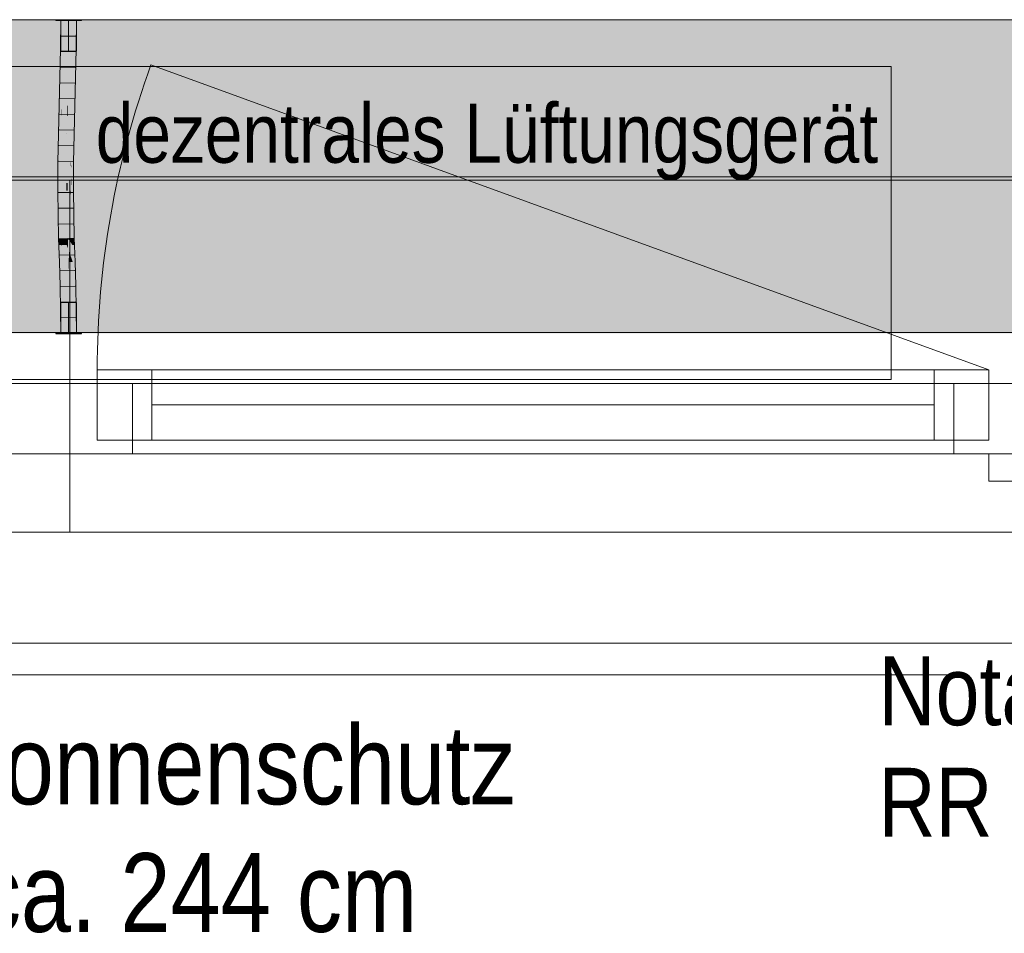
# Model space of a CAD drawing. Extents: x -620 to 300, y 62 to 1112.
# Tile 34 of 88: x -159 to -134, y 590 to 614. Entities that reach past the tile are written whole.
import ezdxf
from ezdxf.lldxf.tags import DXFTag

# ---------------------------------------------------------------- set-up
doc = ezdxf.new("R2010")
doc.units = 0
doc.layers.get('0').update_dxf_attribs({"lineweight": 13})
for name, color, linetype, lineweight, true_color in [('30 -33 Aussenwände- 7 Fassade_ Elemente', 7, 'Continuous', 9, 0x00aacc), ('30 -35 Decken- 1 Konstruktion-Träger- Stahlbeton', 7, 'grob-A06G9RP38I', 13, 0x33aa00), ('70 -72 Beschriftung- 1 Beschriftung allgemein', 7, 'Continuous', 9, 0xff6633), ('E_Leerrohr 20', 7, 'Continuous', 13, 0xcc0099), ('E_Leerrohr 20-Shading', 7, 'Continuous', 13, 0xcc0099), ('iwb_Schraffur_Unterzug', 7, 'Continuous', 5, 0xffffcc)]:
    doc.layers.add(name, color=color, linetype=linetype, lineweight=lineweight, true_color=true_color)
doc.layers.add('70 -71 Achsen- 1 Gebäudeachsen', color=7, linetype='STRICHPUNKT2-A06G9RP48I', lineweight=18)
doc.styles.get("Standard").update_dxf_attribs({"font": 'ARIALN.TTF'})
tags = doc.linetypes.add('grob-A06G9RP38I', pattern=[14, 3, -8, 3]).pattern_tags.tags
tags[8:9] = [DXFTag(74, 4), DXFTag(75, 0), DXFTag(340, '0'), DXFTag(46, 0.0), DXFTag(50, 0.0), DXFTag(44, 0.0), DXFTag(45, 0.0)]
tags[6:7] = [DXFTag(74, 4), DXFTag(75, 0), DXFTag(340, '0'), DXFTag(46, 0.0), DXFTag(50, 0.0), DXFTag(44, 0.0), DXFTag(45, 0.0)]
tags[4:5] = [DXFTag(74, 4), DXFTag(75, 0), DXFTag(340, '0'), DXFTag(46, 0.0), DXFTag(50, 0.0), DXFTag(44, 0.0), DXFTag(45, 0.0)]
tags = doc.linetypes.add('STRICHPUNKT2', pattern=[12.7, 6.35, -3.175, 0, -3.175]).pattern_tags.tags
tags[10:11] = [DXFTag(74, 4), DXFTag(75, 0), DXFTag(340, '0'), DXFTag(46, 0.0), DXFTag(50, 0.0), DXFTag(44, 0.0), DXFTag(45, 0.0)]
tags[8:9] = [DXFTag(74, 4), DXFTag(75, 0), DXFTag(340, '0'), DXFTag(46, 0.0), DXFTag(50, 0.0), DXFTag(44, 0.0), DXFTag(45, 0.0)]
tags[6:7] = [DXFTag(74, 4), DXFTag(75, 0), DXFTag(340, '0'), DXFTag(46, 0.0), DXFTag(50, 0.0), DXFTag(44, 0.0), DXFTag(45, 0.0)]
tags[4:5] = [DXFTag(74, 4), DXFTag(75, 0), DXFTag(340, '0'), DXFTag(46, 0.0), DXFTag(50, 0.0), DXFTag(44, 0.0), DXFTag(45, 0.0)]
tags = doc.linetypes.add('STRICHPUNKT2-A06G9RP48I', pattern=[12.7, 6.35, -3.175, 0, -3.175]).pattern_tags.tags
tags[10:11] = [DXFTag(74, 4), DXFTag(75, 0), DXFTag(340, '0'), DXFTag(46, 0.0), DXFTag(50, 0.0), DXFTag(44, 0.0), DXFTag(45, 0.0)]
tags[8:9] = [DXFTag(74, 4), DXFTag(75, 0), DXFTag(340, '0'), DXFTag(46, 0.0), DXFTag(50, 0.0), DXFTag(44, 0.0), DXFTag(45, 0.0)]
tags[6:7] = [DXFTag(74, 4), DXFTag(75, 0), DXFTag(340, '0'), DXFTag(46, 0.0), DXFTag(50, 0.0), DXFTag(44, 0.0), DXFTag(45, 0.0)]
tags[4:5] = [DXFTag(74, 4), DXFTag(75, 0), DXFTag(340, '0'), DXFTag(46, 0.0), DXFTag(50, 0.0), DXFTag(44, 0.0), DXFTag(45, 0.0)]

# ---------------------------------------------------------------- blocks, each defined once
blk = doc.blocks.new('Shading-A06G9RLR8I', base_point=(-157.338, 610.71))
at = {"layer": 'E_Leerrohr 20-Shading', "color": 223, "true_color": 0xc67fb4}
for points in [[(-157.619, 613.614), (-157.677, 613.614), (-157.625, 612.891), (-157.684, 612.892)], [(-157.277, 613.614), (-157.336, 613.614), (-157.284, 612.886), (-157.342, 612.887)], [(-157.625, 612.891), (-157.684, 612.892), (-157.642, 612.167), (-157.699, 612.169)], [(-157.64, 612.167), (-157.625, 612.891), (-157.642, 612.167)], [(-157.288, 612.886), (-157.342, 612.887), (-157.314, 612.159), (-157.358, 612.161)], [(-157.299, 612.159), (-157.284, 612.886), (-157.314, 612.159), (-157.288, 612.886)], [(-157.642, 612.167), (-157.699, 612.169), (-157.665, 611.443), (-157.719, 611.444)], [(-157.665, 611.443), (-157.661, 611.443), (-157.642, 612.167), (-157.64, 612.167)], [(-157.661, 611.443), (-157.66, 611.443), (-157.64, 612.167)], [(-157.338, 612.16), (-157.358, 612.161), (-157.364, 611.435), (-157.377, 611.435)], [(-157.348, 611.435), (-157.314, 612.159), (-157.364, 611.435), (-157.338, 612.16)], [(-157.319, 611.434), (-157.299, 612.159), (-157.348, 611.435), (-157.314, 612.159)], [(-157.738, 610.719), (-157.673, 611.169), (-157.719, 611.444), (-157.665, 611.443)], [(-157.665, 611.443), (-157.673, 611.169), (-157.661, 611.443), (-157.667, 611.207)], [(-157.667, 611.207), (-157.666, 611.217), (-157.661, 611.443), (-157.66, 611.443)], [(-157.364, 611.435), (-157.377, 611.435), (-157.389, 610.711), (-157.396, 610.711)], [(-157.38, 610.711), (-157.348, 611.435), (-157.389, 610.711), (-157.364, 611.435)], [(-157.338, 610.71), (-157.319, 611.434), (-157.38, 610.711), (-157.348, 611.435)], [(-157.688, 610.718), (-157.682, 610.848), (-157.738, 610.719), (-157.673, 611.169)], [(-157.679, 610.718), (-157.666, 611.217), (-157.688, 610.718)], [(-157.673, 611.169), (-157.682, 610.848), (-157.667, 611.207), (-157.669, 611.153)], [(-157.669, 611.153), (-157.666, 611.217), (-157.667, 611.207)], [(-157.688, 610.718), (-157.738, 610.719), (-157.712, 609.991), (-157.751, 609.992)], [(-157.693, 609.991), (-157.679, 610.718), (-157.712, 609.991), (-157.688, 610.718)], [(-157.407, 609.988), (-157.389, 610.711), (-157.41, 609.988), (-157.394, 610.711)], [(-157.394, 610.711), (-157.396, 610.711), (-157.41, 609.988)], [(-157.403, 609.988), (-157.38, 610.711), (-157.407, 609.988), (-157.389, 610.711)], [(-157.402, 609.988), (-157.38, 610.711), (-157.393, 610.316)], [(-157.402, 609.988), (-157.351, 609.987), (-157.38, 610.711), (-157.338, 610.71)], [(-157.403, 609.988), (-157.402, 609.988), (-157.393, 610.316)], [(-157.714, 609.63), (-157.712, 609.991), (-157.753, 609.631), (-157.751, 609.992)], [(-157.696, 609.264), (-157.693, 609.991), (-157.717, 609.264), (-157.712, 609.991)], [(-157.411, 609.625), (-157.41, 609.625), (-157.41, 609.988), (-157.407, 609.988)], [(-157.41, 609.625), (-157.406, 609.625), (-157.407, 609.988), (-157.403, 609.988)], [(-157.406, 609.625), (-157.353, 609.624), (-157.402, 609.988), (-157.351, 609.987)], [(-157.406, 609.625), (-157.402, 609.988), (-157.406, 609.698)], [(-157.402, 609.988), (-157.403, 609.988), (-157.406, 609.698)], [(-157.717, 609.264), (-157.714, 609.63), (-157.754, 609.264), (-157.753, 609.631)], [(-157.409, 609.265), (-157.406, 609.625), (-157.413, 609.265), (-157.411, 609.625)], [(-157.409, 609.265), (-157.354, 609.266), (-157.406, 609.625), (-157.353, 609.624)], [(-157.717, 609.264), (-157.754, 609.264), (-157.703, 608.654), (-157.746, 608.653)], [(-157.688, 608.654), (-157.696, 609.264), (-157.703, 608.654), (-157.717, 609.264)], [(-157.409, 609.265), (-157.413, 609.265), (-157.395, 608.659), (-157.405, 608.659)], [(-157.347, 608.66), (-157.354, 609.266), (-157.395, 608.659), (-157.409, 609.265)], [(-157.703, 608.654), (-157.746, 608.653), (-157.678, 608.044), (-157.732, 608.042)], [(-157.673, 608.044), (-157.688, 608.654), (-157.678, 608.044), (-157.703, 608.654)], [(-157.404, 608.659), (-157.405, 608.659), (-157.39, 608.052)], [(-157.37, 608.052), (-157.395, 608.659), (-157.39, 608.052), (-157.404, 608.659)], [(-157.332, 608.053), (-157.347, 608.66), (-157.37, 608.052), (-157.395, 608.659)], [(-157.732, 608.042), (-157.71, 607.875), (-157.678, 608.044), (-157.669, 607.875)], [(-157.71, 607.875), (-157.732, 608.042), (-157.727, 607.875)], [(-157.666, 607.806), (-157.673, 608.044), (-157.678, 608.044)], [(-157.385, 607.877), (-157.361, 607.878), (-157.39, 608.052), (-157.37, 608.052)], [(-157.361, 607.878), (-157.327, 607.878), (-157.37, 608.052), (-157.332, 608.053)], [(-157.713, 607.434), (-157.655, 607.435), (-157.727, 607.875), (-157.71, 607.875)], [(-157.71, 607.875), (-157.655, 607.435), (-157.669, 607.875), (-157.666, 607.806)], [(-157.372, 607.444), (-157.339, 607.445), (-157.385, 607.877), (-157.361, 607.878)], [(-157.339, 607.445), (-157.314, 607.445), (-157.361, 607.878), (-157.327, 607.878)], [(-157.655, 607.435), (-157.713, 607.434), (-157.637, 606.827), (-157.696, 606.826)], [(-157.339, 607.445), (-157.372, 607.444), (-157.309, 606.836), (-157.355, 606.834)], [(-157.296, 606.836), (-157.314, 607.445), (-157.309, 606.836), (-157.339, 607.445)], [(-157.637, 606.827), (-157.696, 606.826), (-157.625, 606.22), (-157.683, 606.219)], [(-157.624, 606.22), (-157.637, 606.827), (-157.625, 606.22), (-157.637, 606.827)], [(-157.309, 606.836), (-157.355, 606.834), (-157.286, 606.225), (-157.341, 606.224)], [(-157.283, 606.225), (-157.296, 606.836), (-157.286, 606.225), (-157.309, 606.836)], [(-157.625, 606.22), (-157.683, 606.219), (-157.623, 605.614), (-157.677, 605.614)], [(-157.623, 605.614), (-157.62, 605.614), (-157.625, 606.22), (-157.624, 606.22)], [(-157.62, 605.614), (-157.619, 605.614), (-157.624, 606.22)], [(-157.277, 605.614), (-157.286, 606.225), (-157.336, 605.614), (-157.341, 606.224)], [(-157.277, 605.614), (-157.283, 606.225), (-157.286, 606.225)]]:
    blk.add_solid(points, dxfattribs=at)
at = {"layer": 'E_Leerrohr 20-Shading', "color": 231, "true_color": 0xe17fc9}
for points in [[(-157.477, 613.614), (-157.619, 613.614), (-157.484, 612.889), (-157.625, 612.891)], [(-157.477, 613.614), (-157.484, 612.889), (-157.479, 612.889)], [(-157.479, 612.889), (-157.473, 612.889), (-157.477, 613.614)], [(-157.473, 612.889), (-157.342, 612.887), (-157.477, 613.614), (-157.336, 613.614)], [(-157.484, 612.889), (-157.625, 612.891), (-157.499, 612.164), (-157.64, 612.167)], [(-157.484, 612.889), (-157.499, 612.164), (-157.494, 612.164)], [(-157.494, 612.164), (-157.484, 612.164), (-157.484, 612.889), (-157.479, 612.889)], [(-157.479, 612.889), (-157.484, 612.164), (-157.473, 612.889), (-157.462, 612.163)], [(-157.462, 612.163), (-157.358, 612.161), (-157.473, 612.889), (-157.342, 612.887)], [(-157.52, 612.164), (-157.64, 612.167), (-157.532, 611.439), (-157.66, 611.443)], [(-157.519, 611.439), (-157.499, 612.164), (-157.532, 611.439), (-157.52, 612.164)], [(-157.499, 612.164), (-157.519, 611.439), (-157.516, 611.439)], [(-157.507, 611.439), (-157.494, 612.164), (-157.516, 611.439), (-157.499, 612.164)], [(-157.507, 611.439), (-157.489, 611.438), (-157.494, 612.164), (-157.484, 612.164)], [(-157.484, 612.164), (-157.489, 611.438), (-157.462, 612.163), (-157.448, 611.437)], [(-157.448, 611.437), (-157.377, 611.435), (-157.462, 612.163), (-157.358, 612.161)], [(-157.666, 611.217), (-157.543, 610.734), (-157.66, 611.443), (-157.532, 611.439)], [(-157.543, 610.734), (-157.538, 610.714), (-157.532, 611.439), (-157.519, 611.439)], [(-157.516, 611.439), (-157.519, 611.439), (-157.534, 610.714), (-157.538, 610.714)], [(-157.52, 610.714), (-157.507, 611.439), (-157.534, 610.714), (-157.516, 611.439)], [(-157.507, 611.439), (-157.512, 611.175), (-157.489, 611.438), (-157.491, 611.175)], [(-157.489, 611.438), (-157.495, 610.713), (-157.448, 611.437), (-157.435, 610.712)], [(-157.435, 610.712), (-157.396, 610.711), (-157.448, 611.437), (-157.377, 611.435)], [(-157.666, 611.217), (-157.679, 610.718), (-157.657, 610.717)], [(-157.657, 610.717), (-157.543, 610.714), (-157.666, 611.217), (-157.543, 610.734)], [(-157.512, 611.175), (-157.52, 610.714), (-157.491, 611.175), (-157.495, 610.713)], [(-157.543, 610.714), (-157.538, 610.714), (-157.543, 610.734)], [(-157.657, 610.717), (-157.679, 610.718), (-157.647, 609.991), (-157.693, 609.991)], [(-157.647, 609.991), (-157.551, 609.99), (-157.657, 610.717), (-157.543, 610.714)], [(-157.551, 609.99), (-157.538, 610.714), (-157.543, 610.714)], [(-157.534, 610.714), (-157.538, 610.714), (-157.548, 609.99), (-157.551, 609.99)], [(-157.53, 609.989), (-157.52, 610.714), (-157.548, 609.99), (-157.534, 610.714)], [(-157.53, 609.989), (-157.499, 609.989), (-157.52, 610.714), (-157.495, 610.713)], [(-157.495, 610.713), (-157.499, 609.989), (-157.435, 610.712), (-157.425, 609.988)], [(-157.435, 610.712), (-157.425, 609.988), (-157.397, 610.711), (-157.418, 609.988)], [(-157.418, 609.988), (-157.41, 609.988), (-157.397, 610.711), (-157.396, 610.711)], [(-157.647, 609.991), (-157.693, 609.991), (-157.645, 609.265), (-157.696, 609.264)], [(-157.553, 609.628), (-157.551, 609.99), (-157.646, 609.629), (-157.647, 609.991)], [(-157.553, 609.628), (-157.532, 609.627), (-157.548, 609.99), (-157.53, 609.989)], [(-157.548, 609.99), (-157.551, 609.99), (-157.553, 609.628)], [(-157.53, 609.989), (-157.533, 609.461), (-157.499, 609.989), (-157.5, 609.462)], [(-157.425, 609.988), (-157.499, 609.989), (-157.425, 609.265), (-157.5, 609.265)], [(-157.425, 609.988), (-157.425, 609.265), (-157.423, 609.369)], [(-157.418, 609.988), (-157.425, 609.988), (-157.421, 609.885)], [(-157.421, 609.885), (-157.425, 609.988), (-157.424, 609.782)], [(-157.41, 609.988), (-157.418, 609.988), (-157.411, 609.625), (-157.421, 609.885)], [(-157.411, 609.625), (-157.421, 609.885), (-157.423, 609.265), (-157.424, 609.782)], [(-157.646, 609.629), (-157.645, 609.265), (-157.566, 609.628), (-157.561, 609.265)], [(-157.561, 609.265), (-157.554, 609.265), (-157.566, 609.628), (-157.553, 609.628)], [(-157.535, 609.265), (-157.553, 609.628), (-157.554, 609.265)], [(-157.553, 609.628), (-157.535, 609.265), (-157.532, 609.627)], [(-157.411, 609.625), (-157.423, 609.265), (-157.42, 609.265)], [(-157.411, 609.625), (-157.415, 609.463), (-157.412, 609.463)], [(-157.645, 609.265), (-157.696, 609.264), (-157.65, 608.654), (-157.688, 608.654)], [(-157.65, 608.654), (-157.548, 608.656), (-157.645, 609.265), (-157.561, 609.265)], [(-157.561, 609.265), (-157.548, 608.656), (-157.558, 609.265), (-157.547, 608.656)], [(-157.547, 608.656), (-157.554, 609.265), (-157.558, 609.265)], [(-157.535, 609.265), (-157.554, 609.265), (-157.533, 608.657), (-157.547, 608.656)], [(-157.533, 609.461), (-157.535, 609.265), (-157.5, 609.462), (-157.5, 609.265)], [(-157.533, 608.657), (-157.498, 608.657), (-157.535, 609.265), (-157.5, 609.265)], [(-157.425, 609.265), (-157.5, 609.265), (-157.441, 608.658), (-157.498, 608.657)], [(-157.437, 608.658), (-157.423, 609.265), (-157.441, 608.658), (-157.425, 609.265)], [(-157.423, 609.265), (-157.437, 608.658), (-157.424, 609.129)], [(-157.413, 609.265), (-157.424, 609.129), (-157.418, 608.659), (-157.428, 608.659)], [(-157.425, 609.265), (-157.423, 609.265), (-157.423, 609.369)], [(-157.423, 609.265), (-157.424, 609.129), (-157.42, 609.265)], [(-157.424, 609.129), (-157.413, 609.265), (-157.42, 609.265)], [(-157.415, 609.463), (-157.42, 609.265), (-157.412, 609.463), (-157.413, 609.265)], [(-157.413, 609.265), (-157.418, 608.659), (-157.405, 608.659)], [(-157.437, 608.658), (-157.428, 608.659), (-157.424, 609.129)], [(-157.65, 608.654), (-157.688, 608.654), (-157.661, 608.044), (-157.673, 608.044)], [(-157.661, 608.044), (-157.532, 608.048), (-157.65, 608.654), (-157.548, 608.656)], [(-157.532, 608.048), (-157.547, 608.656), (-157.548, 608.656)], [(-157.533, 608.657), (-157.547, 608.656), (-157.528, 608.048), (-157.532, 608.048)], [(-157.528, 608.048), (-157.493, 608.049), (-157.533, 608.657), (-157.498, 608.657)], [(-157.437, 608.658), (-157.498, 608.657), (-157.456, 608.05), (-157.493, 608.049)], [(-157.428, 608.659), (-157.437, 608.658), (-157.439, 608.05), (-157.456, 608.05)], [(-157.428, 608.659), (-157.439, 608.05), (-157.418, 608.659), (-157.424, 608.051)], [(-157.418, 608.659), (-157.424, 608.051), (-157.405, 608.659), (-157.399, 608.052)], [(-157.399, 608.052), (-157.39, 608.052), (-157.405, 608.659)], [(-157.661, 608.044), (-157.673, 608.044), (-157.666, 607.806)], [(-157.527, 607.877), (-157.532, 608.048), (-157.664, 607.875), (-157.661, 608.044)], [(-157.528, 608.048), (-157.532, 608.048), (-157.527, 607.877)], [(-157.527, 607.877), (-157.491, 607.777), (-157.528, 608.048), (-157.493, 608.049)], [(-157.456, 608.05), (-157.493, 608.049), (-157.458, 607.993)], [(-157.458, 607.993), (-157.493, 608.049), (-157.467, 607.709), (-157.491, 607.777)], [(-157.447, 607.654), (-157.441, 607.966), (-157.467, 607.709), (-157.458, 607.993)], [(-157.441, 607.966), (-157.439, 608.05), (-157.458, 607.993), (-157.456, 608.05)], [(-157.425, 607.941), (-157.441, 607.966), (-157.429, 607.603), (-157.447, 607.654)], [(-157.424, 608.051), (-157.439, 608.05), (-157.425, 607.941), (-157.441, 607.966)], [(-157.425, 607.941), (-157.397, 607.897), (-157.424, 608.051), (-157.399, 608.052)], [(-157.397, 607.897), (-157.385, 607.877), (-157.399, 608.052), (-157.39, 608.052)], [(-157.666, 607.806), (-157.514, 607.439), (-157.664, 607.875), (-157.527, 607.877)], [(-157.514, 607.439), (-157.666, 607.806), (-157.655, 607.435)], [(-157.514, 607.439), (-157.488, 607.44), (-157.527, 607.877), (-157.491, 607.777)], [(-157.467, 607.709), (-157.491, 607.777), (-157.475, 607.44), (-157.488, 607.44)], [(-157.452, 607.441), (-157.447, 607.654), (-157.475, 607.44), (-157.467, 607.709)], [(-157.429, 607.603), (-157.394, 607.504), (-157.425, 607.941), (-157.397, 607.897)], [(-157.394, 607.504), (-157.391, 607.497), (-157.397, 607.897), (-157.385, 607.877)], [(-157.391, 607.497), (-157.372, 607.444), (-157.385, 607.877)], [(-157.429, 607.603), (-157.447, 607.654), (-157.431, 607.442), (-157.452, 607.441)], [(-157.431, 607.442), (-157.393, 607.443), (-157.429, 607.603), (-157.394, 607.504)], [(-157.393, 607.443), (-157.392, 607.443), (-157.394, 607.504), (-157.391, 607.497)], [(-157.392, 607.443), (-157.372, 607.444), (-157.391, 607.497)], [(-157.514, 607.439), (-157.655, 607.435), (-157.496, 606.831), (-157.637, 606.827)], [(-157.488, 607.44), (-157.514, 607.439), (-157.483, 606.831), (-157.496, 606.831)], [(-157.475, 607.44), (-157.488, 607.44), (-157.485, 607.129)], [(-157.452, 607.441), (-157.475, 607.44), (-157.483, 606.831), (-157.485, 607.129)], [(-157.452, 607.441), (-157.483, 606.831), (-157.464, 606.832)], [(-157.452, 607.441), (-157.464, 606.832), (-157.431, 607.442), (-157.438, 606.832)], [(-157.438, 606.832), (-157.402, 606.833), (-157.431, 607.442), (-157.392, 607.443)], [(-157.402, 606.833), (-157.355, 606.834), (-157.392, 607.443), (-157.372, 607.444)], [(-157.496, 606.831), (-157.637, 606.827), (-157.483, 606.222), (-157.624, 606.22)], [(-157.48, 606.222), (-157.479, 606.222), (-157.496, 606.831), (-157.483, 606.831)], [(-157.496, 606.831), (-157.496, 606.831), (-157.48, 606.222), (-157.483, 606.222)], [(-157.464, 606.832), (-157.483, 606.831), (-157.474, 606.222), (-157.479, 606.222)], [(-157.438, 606.832), (-157.464, 606.832), (-157.444, 606.223), (-157.474, 606.222)], [(-157.411, 606.223), (-157.402, 606.833), (-157.444, 606.223), (-157.438, 606.832)], [(-157.411, 606.223), (-157.341, 606.224), (-157.402, 606.833), (-157.355, 606.834)], [(-157.483, 606.222), (-157.624, 606.22), (-157.477, 605.614), (-157.619, 605.614)], [(-157.483, 606.222), (-157.478, 605.93), (-157.48, 606.222), (-157.479, 606.158)], [(-157.483, 606.222), (-157.477, 605.614), (-157.478, 605.93)], [(-157.479, 606.222), (-157.48, 606.222), (-157.479, 606.158)], [(-157.474, 606.222), (-157.479, 606.222), (-157.475, 605.998)], [(-157.479, 606.158), (-157.475, 605.972), (-157.479, 606.222), (-157.475, 605.998)], [(-157.411, 606.223), (-157.474, 606.222), (-157.468, 605.614), (-157.475, 605.998)], [(-157.411, 606.223), (-157.468, 605.614), (-157.419, 605.614)], [(-157.419, 605.614), (-157.336, 605.614), (-157.411, 606.223), (-157.341, 606.224)], [(-157.478, 605.93), (-157.476, 605.802), (-157.479, 606.158), (-157.475, 605.972)], [(-157.468, 605.614), (-157.475, 605.972), (-157.477, 605.614)], [(-157.475, 605.972), (-157.468, 605.614), (-157.475, 605.998)], [(-157.477, 605.614), (-157.476, 605.802), (-157.478, 605.93)]]:
    blk.add_solid(points, dxfattribs=at)
blk = doc.blocks.new('Shading-A06G9RLT8I', base_point=(-157.472, 605.614))
at = {"layer": 'E_Leerrohr 20-Shading', "color": 213, "true_color": 0xd67fc0}
for points in [[(-157.477, 606.223), (-157.477, 606.402), (-157.677, 605.614), (-157.677, 606.402)], [(-157.477, 606.223), (-157.677, 605.614), (-157.49, 605.614)], [(-157.49, 605.614), (-157.483, 605.614), (-157.477, 606.223), (-157.477, 605.981)], [(-157.477, 606.223), (-157.389, 605.955), (-157.477, 606.402), (-157.383, 606.402)], [(-157.472, 605.614), (-157.394, 605.614), (-157.477, 606.223), (-157.389, 605.955)], [(-157.477, 606.223), (-157.477, 605.614), (-157.472, 605.614)], [(-157.389, 605.955), (-157.277, 605.614), (-157.383, 606.402), (-157.277, 606.402)], [(-157.483, 605.614), (-157.477, 605.614), (-157.477, 605.981)], [(-157.394, 605.614), (-157.277, 605.614), (-157.389, 605.955)], [(-157.477, 605.614), (-157.807, 605.614), (-157.477, 605.602), (-157.807, 605.602)], [(-157.406, 605.614), (-157.477, 605.614), (-157.406, 605.602), (-157.477, 605.602)], [(-157.147, 605.602), (-157.147, 605.614), (-157.406, 605.602), (-157.406, 605.614)]]:
    blk.add_solid(points, dxfattribs=at)
blk = doc.blocks.new('Shading-A06G9RLV8I', base_point=(-157.477, 613.614))
at = {"layer": 'E_Leerrohr 20-Shading', "color": 213, "true_color": 0xd67fc0}
for points in [[(-157.807, 613.614), (-157.477, 613.614), (-157.807, 613.626), (-157.477, 613.626)], [(-157.677, 612.826), (-157.477, 612.826), (-157.677, 613.614), (-157.477, 613.614)], [(-157.477, 613.626), (-157.477, 613.614), (-157.385, 613.626), (-157.385, 613.614)], [(-157.477, 613.614), (-157.477, 612.826), (-157.277, 613.614), (-157.289, 612.826)], [(-157.385, 613.614), (-157.147, 613.614), (-157.385, 613.626), (-157.147, 613.626)], [(-157.289, 612.826), (-157.277, 612.826), (-157.277, 613.614)]]:
    blk.add_solid(points, dxfattribs=at)
blk = doc.blocks.new('Referenz-A06G9RP68I')
at = {"layer": '30 -33 Aussenwände- 7 Fassade_ Elemente', "color": 0, "linetype": 'Continuous', "lineweight": -2, "ltscale": 0.13}
for p, q in [((-130.647, 613.634), (-286.647, 613.634)), ((-156.747, 604.684), (-155.347, 604.684)), ((-156.747, 602.884), (-156.747, 604.684)), ((-156.747, 602.884), (-156.747, 604.684)), ((-156.747, 604.684), (-133.947, 604.684)), ((-155.347, 604.684), (-155.347, 602.884)), ((-135.347, 604.684), (-133.947, 604.684)), ((-135.347, 602.884), (-135.347, 604.684)), ((-133.947, 604.684), (-133.947, 602.884)), ((-133.947, 604.684), (-133.947, 602.884)), ((-181.847, 604.334), (-157.447, 604.334)), ((-159.047, 604.334), (-157.447, 604.334)), ((-157.447, 604.334), (-133.047, 604.334)), ((-157.447, 604.334), (-155.847, 604.334)), ((-157.447, 604.334), (-157.447, 602.534)), ((-157.447, 604.334), (-157.447, 602.534)), ((-155.847, 604.334), (-155.847, 602.534)), ((-134.847, 602.534), (-134.847, 604.334)), ((-134.847, 604.334), (-133.047, 604.334)), ((-155.347, 603.784), (-135.347, 603.784)), ((-133.947, 602.884), (-156.747, 602.884)), ((-155.347, 602.884), (-156.747, 602.884)), ((-133.947, 602.884), (-135.347, 602.884)), ((-157.447, 602.534), (-181.847, 602.534)), ((-157.447, 602.534), (-159.047, 602.534)), ((-155.847, 602.534), (-157.447, 602.534)), ((-133.047, 602.534), (-157.447, 602.534)), ((-133.047, 602.534), (-134.847, 602.534)), ((-133.947, 602.534), (-133.047, 602.534)), ((-133.947, 601.834), (-133.947, 602.534)), ((-130.647, 601.834), (-133.947, 601.834)), ((-289.747, 597.694), (-127.547, 597.694))]:
    blk.add_line(p, q, dxfattribs=at)
at = {"layer": '30 -33 Aussenwände- 7 Fassade_ Elemente', "color": 0, "linetype": 'grob-A06G9RP38I', "lineweight": -2, "ltscale": 0.13}
for p, q in [((-178.447, 612.434), (-136.447, 612.434)), ((-133.947, 604.684), (-155.372, 612.482)), ((-136.447, 612.434), (-136.447, 604.434)), ((-136.447, 604.434), (-178.447, 604.434))]:
    blk.add_line(p, q, dxfattribs=at)
at = {"layer": '30 -33 Aussenwände- 7 Fassade_ Elemente', "color": 0, "lineweight": -2}
for p, q in [((-157.447, 609.534), (-181.647, 609.534)), ((-157.447, 609.534), (-157.447, 604.334)), ((-133.247, 609.534), (-157.447, 609.534)), ((-156.747, 604.684), (-156.747, 602.884)), ((-156.747, 604.684), (-155.347, 604.684)), ((-155.347, 604.684), (-155.347, 602.884)), ((-155.347, 604.684), (-135.347, 604.684)), ((-135.347, 604.684), (-135.347, 602.884)), ((-135.347, 604.684), (-133.947, 604.684)), ((-133.947, 604.684), (-133.947, 602.884)), ((-159.047, 604.334), (-157.447, 604.334)), ((-157.447, 604.334), (-157.447, 602.534)), ((-155.847, 604.334), (-157.447, 604.334)), ((-155.847, 602.534), (-155.847, 604.334)), ((-134.847, 602.534), (-134.847, 604.334)), ((-134.847, 604.334), (-133.247, 604.334)), ((-135.347, 603.784), (-155.347, 603.784)), ((-155.347, 602.884), (-156.747, 602.884)), ((-135.347, 602.884), (-155.347, 602.884)), ((-133.947, 602.884), (-135.347, 602.884)), ((-157.447, 602.534), (-159.047, 602.534)), ((-157.447, 600.534), (-157.447, 602.534)), ((-157.447, 602.534), (-155.847, 602.534)), ((-134.847, 602.534), (-155.847, 602.534)), ((-133.247, 602.534), (-134.847, 602.534)), ((-157.447, 600.534), (-181.647, 600.534)), ((-133.247, 600.534), (-157.447, 600.534))]:
    blk.add_line(p, q, dxfattribs=at)
at = {"layer": '30 -33 Aussenwände- 7 Fassade_ Elemente', "color": 0, "linetype": 'grob-A06G9RP38I', "lineweight": -2, "ltscale": 0.13}
blk.add_ellipse((-133.947, 604.684), major_axis=(-21.425, 7.798), ratio=1, start_param=0, end_param=0.349066, dxfattribs=at)
at = {"layer": '30 -35 Decken- 1 Konstruktion-Träger- Stahlbeton', "color": 0, "lineweight": -2}
for p, q in [((-452.147, 613.634), (34.853, 613.634)), ((-452.147, 605.634), (34.853, 605.634))]:
    blk.add_line(p, q, dxfattribs=at)
at = {"layer": '70 -71 Achsen- 1 Gebäudeachsen', "color": 0, "linetype": 'STRICHPUNKT2-A06G9RP48I', "lineweight": -2, "ltscale": 0.13}
blk.add_line((-539.606, 609.614), (75.885, 609.614), dxfattribs=at)
at = {"layer": '70 -72 Beschriftung- 1 Beschriftung allgemein', "color": 0, "linetype": 'Continuous', "lineweight": -2, "ltscale": 0.13}
blk.add_line((-181.525, 596.888), (-134.525, 596.888), dxfattribs=at)
at = {"layer": '30 -33 Aussenwände- 7 Fassade_ Elemente', "color": 0, "linetype": 'Continuous', "lineweight": -2, "ltscale": 0.13, "insert": (-156.784, 611.487), "char_height": 1.51033, "attachment_point": 1}
blk.add_mtext('{\\fArial Narrow;dezentrales Lüftungsgerät}', dxfattribs=at)
at = {"layer": '70 -72 Beschriftung- 1 Beschriftung allgemein', "color": 0, "linetype": 'Continuous', "lineweight": -2, "ltscale": 0.13, "attachment_point": 1}
for s, insert, char_height in [('{\\fArial Narrow;Notablauf}', (-136.768, 597.358), 1.76205), ('{\\fArial Narrow;Sonnenschutz}', (-160.673, 595.588), 2.01377), ('{\\fArial Narrow;RR}', (-136.768, 594.507), 1.76205), ('{\\fArial Narrow;244}', (-156.155, 592.326), 2.01377), ('{\\fArial Narrow;ca.}', (-159.85, 592.326), 2.01377), ('{\\fArial Narrow;cm}', (-151.641, 592.326), 2.01377)]:
    blk.add_mtext(s, dxfattribs=dict(at, insert=insert, char_height=char_height))
blk = doc.blocks.new('Referenz-A06G9RP88I')
at = {"layer": 'iwb_Schraffur_Unterzug', "linetype": 'Continuous', "ltscale": 0.13}
for points in [[(-539.606, 613.614), (75.885, 613.614), (75.885, 609.463)], [(-539.606, 613.614), (75.885, 609.463), (-539.606, 611.96)], [(-539.606, 611.96), (75.885, 609.463), (75.885, 605.614)], [(-539.606, 611.96), (75.885, 605.614), (-539.606, 605.614)]]:
    blk.add_solid(points, dxfattribs=at)
blk = doc.blocks.new('Flexrohr-A06G9RY28I')
at = {"color": 0, "linetype": 'ByBlock', "lineweight": -2, "ltscale": 0.13}
for p, q in [((-157.677, 613.614), (-157.684, 612.892)), ((-157.677, 613.614), (-157.277, 613.614)), ((-157.277, 613.614), (-157.284, 612.886)), ((-157.669, 613.215), (-157.293, 613.212)), ((-157.684, 612.892), (-157.699, 612.169)), ((-157.673, 612.817), (-157.297, 612.811)), ((-157.284, 612.886), (-157.299, 612.159)), ((-157.682, 612.418), (-157.306, 612.41)), ((-157.699, 612.169), (-157.719, 611.444)), ((-157.691, 612.019), (-157.315, 612.009)), ((-157.299, 612.159), (-157.319, 611.434)), ((-157.702, 611.619), (-157.326, 611.609)), ((-157.719, 611.444), (-157.738, 610.719)), ((-157.319, 611.434), (-157.338, 610.71)), ((-157.712, 611.219), (-157.337, 611.209)), ((-157.723, 610.819), (-157.347, 610.81)), ((-157.738, 610.719), (-157.751, 609.992)), ((-157.338, 610.71), (-157.351, 609.987)), ((-157.731, 610.418), (-157.355, 610.411)), ((-157.751, 609.992), (-157.754, 609.264)), ((-157.739, 610.017), (-157.363, 610.012)), ((-157.351, 609.987), (-157.354, 609.266)), ((-157.741, 609.615), (-157.365, 609.614)), ((-157.754, 609.264), (-157.746, 608.653)), ((-157.354, 609.266), (-157.347, 608.66)), ((-157.742, 609.214), (-157.366, 609.215)), ((-157.737, 608.812), (-157.361, 608.817)), ((-157.746, 608.653), (-157.732, 608.042)), ((-157.347, 608.66), (-157.332, 608.053)), ((-157.729, 608.41), (-157.353, 608.419)), ((-157.732, 608.042), (-157.713, 607.434)), ((-157.719, 608.01), (-157.343, 608.02)), ((-157.332, 608.053), (-157.314, 607.445)), ((-157.707, 607.61), (-157.331, 607.62)), ((-157.713, 607.434), (-157.696, 606.826)), ((-157.695, 607.21), (-157.319, 607.22)), ((-157.314, 607.445), (-157.296, 606.836)), ((-157.696, 606.826), (-157.683, 606.219)), ((-157.684, 606.811), (-157.308, 606.82)), ((-157.296, 606.836), (-157.283, 606.225)), ((-157.683, 606.219), (-157.677, 605.614)), ((-157.675, 606.412), (-157.299, 606.419)), ((-157.283, 606.225), (-157.277, 605.614)), ((-157.669, 606.013), (-157.293, 606.017)), ((-157.677, 605.614), (-157.277, 605.614)), ((-157.665, 605.615), (-157.289, 605.615))]:
    blk.add_line(p, q, dxfattribs=at)
blk = doc.blocks.new('Enddeckel-A06G9RY48I')
at = {"color": 0, "linetype": 'ByBlock', "lineweight": -2, "ltscale": 0.13}
for p, q in [((-157.677, 606.402), (-157.677, 605.614)), ((-157.56, 606.402), (-157.677, 606.402)), ((-157.395, 606.402), (-157.56, 606.402)), ((-157.277, 606.402), (-157.395, 606.402)), ((-157.277, 605.614), (-157.277, 606.402)), ((-157.807, 605.614), (-157.807, 605.602)), ((-157.614, 605.614), (-157.807, 605.614)), ((-157.614, 605.602), (-157.807, 605.602)), ((-157.56, 605.614), (-157.677, 605.614)), ((-157.341, 605.614), (-157.614, 605.614)), ((-157.341, 605.602), (-157.614, 605.602)), ((-157.395, 605.614), (-157.56, 605.614)), ((-157.277, 605.614), (-157.395, 605.614)), ((-157.147, 605.614), (-157.341, 605.614)), ((-157.147, 605.602), (-157.341, 605.602)), ((-157.147, 605.602), (-157.147, 605.614))]:
    blk.add_line(p, q, dxfattribs=at)
at = {"color": 0, "linetype": 'STRICHPUNKT2', "lineweight": 5, "ltscale": 0.13}
blk.add_line((-157.477, 605.614), (-157.477, 606.402), dxfattribs=at)
blk = doc.blocks.new('Enddeckel-A06G9RYO8I')
at = {"color": 0, "linetype": 'ByBlock', "lineweight": -2, "ltscale": 0.13}
for p, q in [((-157.807, 613.626), (-157.807, 613.614)), ((-157.807, 613.626), (-157.614, 613.626)), ((-157.807, 613.614), (-157.614, 613.614)), ((-157.677, 613.614), (-157.677, 612.826)), ((-157.677, 613.614), (-157.56, 613.614)), ((-157.614, 613.626), (-157.341, 613.626)), ((-157.614, 613.614), (-157.341, 613.614)), ((-157.56, 613.614), (-157.395, 613.614)), ((-157.395, 613.614), (-157.277, 613.614)), ((-157.341, 613.626), (-157.147, 613.626)), ((-157.341, 613.614), (-157.147, 613.614)), ((-157.277, 612.826), (-157.277, 613.614)), ((-157.147, 613.614), (-157.147, 613.626)), ((-157.677, 612.826), (-157.56, 612.826)), ((-157.56, 612.826), (-157.395, 612.826)), ((-157.395, 612.826), (-157.277, 612.826))]:
    blk.add_line(p, q, dxfattribs=at)
at = {"color": 0, "linetype": 'STRICHPUNKT2', "lineweight": 5, "ltscale": 0.13}
blk.add_line((-157.477, 613.614), (-157.477, 612.826), dxfattribs=at)

msp = doc.modelspace()

# ---------------------------------------------------------------- block references
at = {"color": 8, "lineweight": 13, "ltscale": 0.13, "true_color": 0x808080}
msp.add_blockref('Referenz-A06G9RP68I', (0, 0), dxfattribs=at)
at = {"color": 8, "lineweight": 25, "ltscale": 0.25, "true_color": 0x808080}
msp.add_blockref('Referenz-A06G9RP88I', (0, 0), dxfattribs=at)
at = {"layer": 'E_Leerrohr 20'}
for name, p in [('Shading-A06G9RLV8I', (-157.477, 613.614)), ('Shading-A06G9RLR8I', (-157.338, 610.71)), ('Shading-A06G9RLT8I', (-157.472, 605.614))]:
    msp.add_blockref(name, p, dxfattribs=at)
at = {"layer": 'E_Leerrohr 20', "ltscale": 0.13}
for name in ['Enddeckel-A06G9RYO8I', 'Flexrohr-A06G9RY28I', 'Enddeckel-A06G9RY48I']:
    msp.add_blockref(name, (0, 0), dxfattribs=at)

doc.saveas('drawing.dxf')
